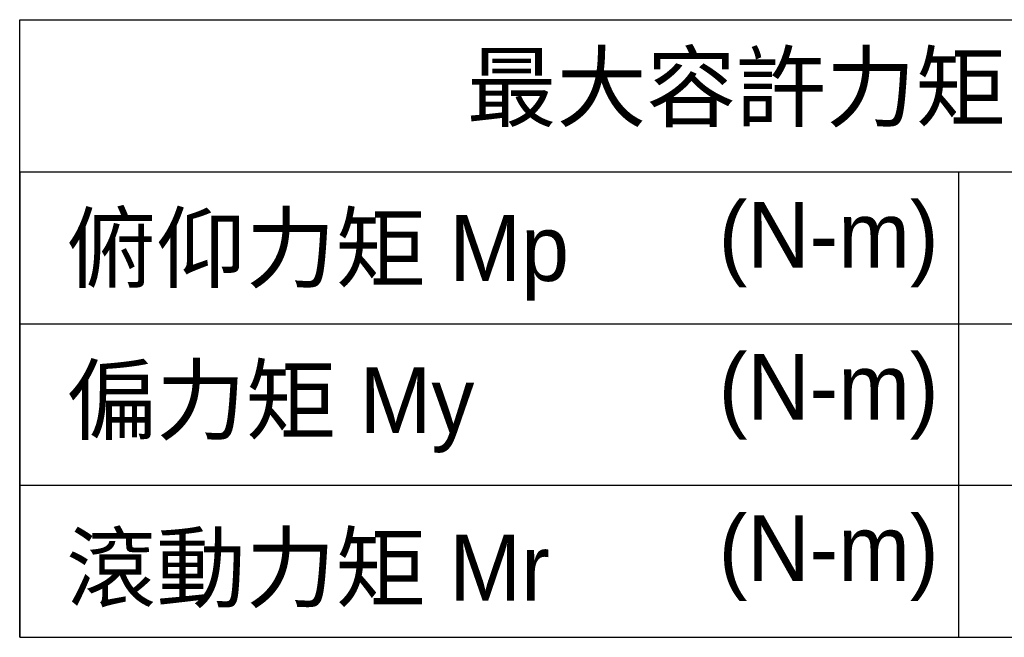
# Model space of a CAD drawing. Header units: inches. Extents: x 0 to 5655, y -2263 to 1330.
# Tile 40 of 231: x 2710 to 2889, y 386 to 499. Entities that reach past the tile are written whole.
import ezdxf

# ---------------------------------------------------------------- set-up
doc = ezdxf.new("R2010")
doc.units = ezdxf.units.IN
doc.header["$MEASUREMENT"] = 0
doc.layers.add('5', color=7, linetype='Continuous')
doc.styles.get("Standard").update_dxf_attribs({"font": 'arial.ttf'})

msp = doc.modelspace()

# ---------------------------------------------------------------- linework, layer by layer
at = {"layer": '5', "color": 3}
for p, q in [((2709.748, 386.489), (2709.748, 499.247)), ((2709.748, 499.247), (2971.883, 499.247)), ((2709.748, 471.485), (2971.883, 471.485)), ((2709.748, 471.485), (2971.883, 471.485)), ((2709.748, 471.485), (2709.748, 386.489)), ((2881.09, 471.485), (2881.09, 386.489)), ((2709.748, 443.724), (2971.883, 443.724)), ((2709.748, 414.251), (2971.883, 414.251)), ((2709.748, 414.251), (2971.883, 414.251)), ((2709.748, 386.489), (2971.883, 386.489))]:
    msp.add_line(p, q, dxfattribs=at)

# ---------------------------------------------------------------- texts
at = {"char_height": 12.0155, "attachment_point": 4}
for s, insert, width in [('{\\fPMingLiU|b0|i0|c136|p18;最大容許力矩}', (2791.363, 486.256), 240.623), ('{\\fPMingLiU|b0|i0|c136|p18;(N-m)}', (2837.338, 458.175), 240.623), ('{\\fPMingLiU|b0|i0|c136|p18;俯仰力矩 Mp}', (2718.264, 455.74), 394.34013), ('{\\fPMingLiU|b0|i0|c136|p18;(N-m)}', (2837.338, 430.413), 240.623), ('{\\fPMingLiU|b0|i0|c136|p18;偏力矩 My}', (2718.264, 427.978), 394.34013), ('{\\fPMingLiU|b0|i0|c136|p18;(N-m)}', (2837.338, 400.941), 240.623), ('{\\fPMingLiU|b0|i0|c136|p18;滾動力矩 Mr}', (2718.264, 398.506), 394.34013)]:
    msp.add_mtext(s, dxfattribs=dict(at, insert=insert, width=width))

doc.saveas('drawing.dxf')
